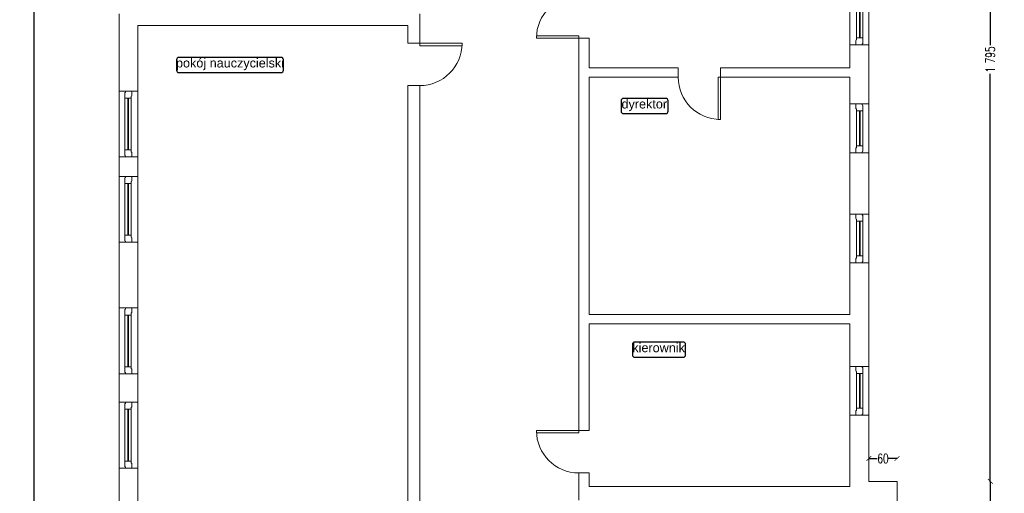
# Model space of a CAD drawing. Header units: centimetres. Extents: x -28146 to 19487, y -25160 to -2224.
# Tile 12 of 29: x -6724 to -4632, y -18451 to -17443. Entities that reach past the tile are written whole.
import ezdxf
from ezdxf.enums import TextEntityAlignment as Align

# ---------------------------------------------------------------- set-up
doc = ezdxf.new("R2010")
doc.units = ezdxf.units.CM
doc.header["$LTSCALE"] = 10
doc.linetypes.add('CONTINU', pattern=[0, 0])
for name, color, linetype, lineweight, true_color in [('IS_Okno_Drzwi', 7, 'Continuous', 9, 0x000000), ('IS_Room (Automatic)', 7, 'Continuous', 25, 0x000000), ('IS_Ściana1', 7, 'Continuous', 9, 0x000000)]:
    doc.layers.add(name, color=color, linetype=linetype, lineweight=lineweight, true_color=true_color)
doc.layers.add('Urzadzenia', color=7, linetype='CONTINU', lineweight=5)
doc.styles.add('Arial_____', font='arial.ttf')
doc.styles.add('styl1', font='simplex.shx', dxfattribs={"width": 0.7})
doc.dimstyles.new('100', dxfattribs={"dimtxt": 20, "dimasz": 10, "dimexe": 1.25, "dimexo": 0, "dimtad": 0, "dimdec": 1, "dimdsep": 46, "dimlunit": 6, "dimtxsty": 'styl1', "dimblk1": 'ARCHTICK', "dimblk2": 'ARCHTICK', "dimsah": 1, "dimcen": 5, "dimse1": 1, "dimse2": 1, "dimclrt": 256, "dimadec": 0, "dimazin": 0, "dimtfac": 1, "dimtdec": 1, "dimtmove": 0, "dimatfit": 3, "dimldrblk": 'ARCHTICK', "dimfxl": 1.25, "dimtolj": 1, "dimtzin": 0, "dimarcsym": 0})

# ---------------------------------------------------------------- blocks, each defined once
blk = doc.blocks.new('4_CoTo_OknoWScianie_1040_1750_400_150_0_15_0_0_ExportItem_1_50_0_False__87f71fa3-f148-4722-b574-2038bd8a55f3_ExportItem')
at = {"layer": 'IS_Okno_Drzwi', "lineweight": -2}
blk.add_lwpolyline([(-0.52, -0.075), (-0.425, -0.075), (-0.415, -0.065), (-0.415, -0.06), (-0.37, -0.06), (-0.37, 0.075), (-0.4875, 0.075), (-0.4975, 0.065), (-0.4975, 0.06), (-0.52, 0.06)], close=True, dxfattribs=at)
at = {"layer": 'IS_Okno_Drzwi', "lineweight": -2, "extrusion": (0, 0, -1)}
for points in [[(0.37, 0.075), (-0.37, 0.075), (-0.37, -0.06), (0.37, -0.06)], [(-0.52, -0.075), (-0.425, -0.075), (-0.415, -0.065), (-0.415, -0.06), (-0.37, -0.06), (-0.37, 0.075), (-0.4875, 0.075), (-0.4975, 0.065), (-0.4975, 0.06), (-0.52, 0.06)]]:
    blk.add_lwpolyline(points, close=True, dxfattribs=at)
at = {"layer": 'IS_Okno_Drzwi', "lineweight": -2, "extrusion": (0, 0, -1), "elevation": -0.001}
blk.add_lwpolyline([(0.37, 0.015), (-0.37, 0.015), (-0.37, 0), (0.37, 0)], close=True, dxfattribs=at)
blk = doc.blocks.new('4_CoTo_OknoWScianie_1400_2000_400_150_0_15_0_0_ExportItem_1_50_0_False__87f71fa3-f148-4722-b574-2038bd8a55f3_ExportItem')
at = {"layer": 'IS_Okno_Drzwi', "lineweight": -2}
blk.add_lwpolyline([(-0.7, -0.075), (-0.605, -0.075), (-0.595, -0.065), (-0.595, -0.06), (-0.55, -0.06), (-0.55, 0.075), (-0.6675, 0.075), (-0.6775, 0.065), (-0.6775, 0.06), (-0.7, 0.06)], close=True, dxfattribs=at)
at = {"layer": 'IS_Okno_Drzwi', "lineweight": -2, "extrusion": (0, 0, -1)}
for points in [[(0.55, 0.075), (-0.55, 0.075), (-0.55, -0.06), (0.55, -0.06)], [(-0.7, -0.075), (-0.605, -0.075), (-0.595, -0.065), (-0.595, -0.06), (-0.55, -0.06), (-0.55, 0.075), (-0.6675, 0.075), (-0.6775, 0.065), (-0.6775, 0.06), (-0.7, 0.06)]]:
    blk.add_lwpolyline(points, close=True, dxfattribs=at)
at = {"layer": 'IS_Okno_Drzwi', "lineweight": -2, "extrusion": (0, 0, -1), "elevation": -0.001}
blk.add_lwpolyline([(0.55, 0.015), (-0.55, 0.015), (-0.55, 0), (0.55, 0)], close=True, dxfattribs=at)
blk = doc.blocks.new('4_CoTo_DrzwiWScianie_900_2000_220_100_0_50_0_0_ExportItem_1_50_0_False__87f71fa3-f148-4722-b574-2038bd8a55f3_ExportItem')
at = {"layer": 'IS_Okno_Drzwi', "lineweight": -2, "extrusion": (0, 0, -1)}
blk.add_lwpolyline([(-0.45, 1.01), (-0.45, 0.11), (-0.4, 0.11), (-0.4, 1.01)], close=True, dxfattribs=at)
at = {"layer": 'IS_Okno_Drzwi', "lineweight": -2}
blk.add_arc((0.45, 0.11), 0.9, 90, 180, dxfattribs=at)
blk = doc.blocks.new('4_CoTo_DrzwiWScianie_900_2000_200_100_0_50_0_0_ExportItem_1_50_0_False__87f71fa3-f148-4722-b574-2038bd8a55f3_ExportItem')
at = {"layer": 'IS_Okno_Drzwi', "lineweight": -2, "extrusion": (0, 0, -1)}
blk.add_lwpolyline([(-0.45, 1), (-0.45, 0.1), (-0.4, 0.1), (-0.4, 1)], close=True, dxfattribs=at)
at = {"layer": 'IS_Okno_Drzwi', "lineweight": -2}
blk.add_arc((0.45, 0.1), 0.9, 90, 180, dxfattribs=at)
blk = doc.blocks.new('4_CoTo_DrzwiWScianie_900_2000_250_100_0_50_0_0_ExportItem_1_50_0_False__87f71fa3-f148-4722-b574-2038bd8a55f3_ExportItem')
at = {"layer": 'IS_Okno_Drzwi', "lineweight": -2, "extrusion": (0, 0, -1)}
blk.add_lwpolyline([(-0.45, 1.025), (-0.45, 0.125), (-0.4, 0.125), (-0.4, 1.025)], close=True, dxfattribs=at)
at = {"layer": 'IS_Okno_Drzwi', "lineweight": -2}
blk.add_arc((0.45, 0.125), 0.9, 90, 180, dxfattribs=at)
blk = doc.blocks.new('_ARCHTICK')
at = {"color": 0, "linetype": 'ByBlock', "const_width": 0.15}
blk.add_lwpolyline([(-0.5, -0.5), (0.5, 0.5)], dxfattribs=at)
blk = doc.blocks.new('*D501')
at = {"layer": 'Defpoints', "color": 0}
for p in [(-4990.4, -16630.5), (-4990.4, -18425.5), (-4662.2, -18425.5)]:
    blk.add_point(p, dxfattribs=at)
at = {"layer": 'Urzadzenia', "color": 0, "lineweight": -2}
for p, q in [((-4662.2, -16630.5), (-4662.2, -17497.7)), ((-4662.2, -18425.5), (-4662.2, -17558.3))]:
    blk.add_line(p, q, dxfattribs=at)
at = {"layer": 'Urzadzenia', "color": 0, "lineweight": -2, "xscale": 10, "yscale": 10, "zscale": 10}
for p, rotation in [((-4662.2, -16630.5), 90), ((-4662.2, -18425.5), 270)]:
    blk.add_blockref('_ARCHTICK', p, dxfattribs=dict(at, rotation=rotation))
at = {"layer": 'Urzadzenia', "insert": (-4662.2, -17528), "char_height": 20, "attachment_point": 5, "rotation": 90, "style": 'styl1'}
blk.add_mtext('\\A1;1\xa0795', dxfattribs=at)
blk = doc.blocks.new('*D502')
at = {"layer": 'Defpoints', "color": 0}
for p in [(-4930.4, -18425.5), (-4930.4, -19902.5), (-4662.2, -19902.5)]:
    blk.add_point(p, dxfattribs=at)
at = {"layer": 'Urzadzenia', "color": 0, "lineweight": -2}
for p, q in [((-4662.2, -18425.5), (-4662.2, -19133.7)), ((-4662.2, -19902.5), (-4662.2, -19194.3))]:
    blk.add_line(p, q, dxfattribs=at)
at = {"layer": 'Urzadzenia', "color": 0, "lineweight": -2, "xscale": 10, "yscale": 10, "zscale": 10}
for p, rotation in [((-4662.2, -18425.5), 90), ((-4662.2, -19902.5), 270)]:
    blk.add_blockref('_ARCHTICK', p, dxfattribs=dict(at, rotation=rotation))
at = {"layer": 'Urzadzenia', "insert": (-4662.2, -19164), "char_height": 20, "attachment_point": 5, "rotation": 90, "style": 'styl1'}
blk.add_mtext('\\A1;1\xa0477', dxfattribs=at)
blk = doc.blocks.new('*D503')
at = {"layer": 'Defpoints', "color": 0}
for p in [(-4860.3, -18376.8), (-4920.3, -18425.5), (-4860.3, -18425.5)]:
    blk.add_point(p, dxfattribs=at)
at = {"layer": 'Urzadzenia', "color": 0, "lineweight": -2}
for p, q in [((-4920.3, -18376.8), (-4902.2, -18376.8)), ((-4860.3, -18376.8), (-4878.3, -18376.8))]:
    blk.add_line(p, q, dxfattribs=at)
at = {"layer": 'Urzadzenia', "color": 0, "lineweight": -2, "xscale": 10, "yscale": 10, "zscale": 10, "rotation": 180}
blk.add_blockref('_ARCHTICK', (-4920.3, -18376.8), dxfattribs=at)
at = {"layer": 'Urzadzenia', "color": 0, "lineweight": -2, "xscale": 10, "yscale": 10, "zscale": 10}
blk.add_blockref('_ARCHTICK', (-4860.3, -18376.8), dxfattribs=at)
at = {"layer": 'Urzadzenia', "insert": (-4890.3, -18376.8), "char_height": 20, "attachment_point": 5, "style": 'styl1'}
blk.add_mtext('\\A1;60', dxfattribs=at)
blk = doc.blocks.new('*D516')
at = {"layer": 'Defpoints', "color": 0}
for p in [(-6694.5, -16630.5), (-6513.3, -16630.5), (-6513.3, -21595.5)]:
    blk.add_point(p, dxfattribs=at)
at = {"layer": 'Urzadzenia', "color": 0, "lineweight": -2}
for p, q in [((-6694.5, -16630.5), (-6694.5, -19081.3)), ((-6694.5, -21595.5), (-6694.5, -19144.6))]:
    blk.add_line(p, q, dxfattribs=at)
at = {"layer": 'Urzadzenia', "color": 0, "lineweight": -2, "xscale": 10, "yscale": 10, "zscale": 10}
for p, rotation in [((-6694.5, -16630.5), 90), ((-6694.5, -21595.5), 270)]:
    blk.add_blockref('_ARCHTICK', p, dxfattribs=dict(at, rotation=rotation))
at = {"layer": 'Urzadzenia', "insert": (-6694.5, -19113), "char_height": 20, "attachment_point": 5, "rotation": 90, "style": 'styl1'}
blk.add_mtext('\\A1;4\xa0965', dxfattribs=at)

msp = doc.modelspace()

# ---------------------------------------------------------------- linework, layer by layer
at = {"layer": 'IS_Room (Automatic)'}
for points, elevation in [([(-6386.08, -17555.72), (-6169.02, -17555.72, 0.4142136), (-6164.02, -17550.72), (-6164.02, -17528.43, 0.4142136), (-6169.02, -17523.43), (-6386.08, -17523.43, 0.4142136), (-6391.08, -17528.43), (-6391.08, -17550.72, 0.4142136)], 20669.9), ([(-5441.51, -17642.93), (-5351.85, -17642.93, 0.4142136), (-5346.85, -17637.93), (-5346.85, -17615.66, 0.4142136), (-5351.85, -17610.66), (-5441.51, -17610.66, 0.4142136), (-5446.51, -17615.66), (-5446.51, -17637.93, 0.4142136)], 20668.6), ([(-5417.47, -18161.51), (-5314.49, -18161.51, 0.4142136), (-5309.49, -18156.51), (-5309.49, -18134.24, 0.4142136), (-5314.49, -18129.24), (-5417.47, -18129.24, 0.4142136), (-5422.47, -18134.24), (-5422.47, -18156.51, 0.4142136)], 20668.5)]:
    msp.add_lwpolyline(points, format="xyb", close=True, dxfattribs=dict(at, elevation=elevation))
at = {"layer": 'IS_Ściana1'}
for p, q in [((-5514.39, -17482.44, 3205.3), (-5536.39, -17482.44, 3205.3)), ((-5874.51, -17493.6, 3205.3), (-5899.51, -17493.6, 3205.3)), ((-4920.29, -17496.92, 3205.3), (-4960.29, -17496.92, 3205.3)), ((-5325.32, -17565.46, 3205.3), (-5325.32, -17545.46, 3205.3)), ((-5235.32, -17565.46, 3205.3), (-5235.32, -17545.46, 3205.3)), ((-5874.51, -17583.6, 3205.3), (-5899.51, -17583.6, 3205.3)), ((-6513.29, -17595.35, 3205.3), (-6473.29, -17595.35, 3205.3)), ((-4920.29, -17622.48, 3205.3), (-4960.29, -17622.48, 3205.3)), ((-6513.29, -17735.35, 3205.3), (-6473.29, -17735.35, 3205.3)), ((-4920.29, -17726.48, 3205.3), (-4960.29, -17726.48, 3205.3)), ((-6513.29, -17776.81, 3205.3), (-6473.29, -17776.81, 3205.3)), ((-4920.29, -17856.88, 3205.3), (-4960.29, -17856.88, 3205.3)), ((-6513.29, -17916.81, 3205.3), (-6473.29, -17916.81, 3205.3)), ((-4920.29, -17960.88, 3205.3), (-4960.29, -17960.88, 3205.3)), ((-6513.29, -18056.62, 3205.3), (-6473.29, -18056.62, 3205.3)), ((-6513.29, -18196.62, 3205.3), (-6473.29, -18196.62, 3205.3)), ((-4920.29, -18180.95, 3205.3), (-4960.29, -18180.95, 3205.3)), ((-6513.29, -18257.24, 3205.3), (-6473.29, -18257.24, 3205.3)), ((-4920.29, -18284.95, 3205.3), (-4960.29, -18284.95, 3205.3)), ((-5514.39, -18317.51, 3205.3), (-5536.39, -18317.51, 3205.3)), ((-6513.29, -18397.24, 3205.3), (-6473.29, -18397.24, 3205.3)), ((-5514.39, -18407.51, 3205.3), (-5536.39, -18407.51, 3205.3))]:
    msp.add_line(p, q, dxfattribs=at)
at = {"layer": 'IS_Ściana1', "extrusion": (1, 0, 0)}
for points, elevation in [([(-17496.92, 3205.3), (-17392.92, 3205.3)], -4960.29), ([(-17496.92, 3205.3), (-17392.92, 3205.3)], -4920.29), ([(-17430.77, 3205.3), (-17455.77, 3205.3)], -6513.29), ([(-17455.77, 3205.3), (-17430.77, 3205.3)], -5874.51), ([(-17455.77, 3205.3), (-17595.35, 3205.3)], -6513.29), ([(-17455.77, 3205.3), (-17595.35, 3205.3)], -6473.29), ([(-17493.6, 3205.3), (-17455.77, 3205.3)], -5899.51), ([(-17493.6, 3205.3), (-17455.77, 3205.3)], -5874.51), ([(-17545.46, 3205.3), (-17482.44, 3205.3)], -5536.39), ([(-17545.46, 3205.3), (-17482.44, 3205.3)], -5514.39), ([(-17545.46, 3205.3), (-17496.92, 3205.3)], -4960.29), ([(-17545.46, 3205.3), (-17496.92, 3205.3)], -4920.29), ([(-17565.46, 3205.3), (-17545.46, 3205.3)], -5536.39), ([(-17565.46, 3205.3), (-17545.46, 3205.3)], -4920.29), ([(-18070.46, 3205.3), (-17565.46, 3205.3)], -5536.39), ([(-18070.46, 3205.3), (-17565.46, 3205.3)], -5514.39), ([(-17622.48, 3205.3), (-17565.46, 3205.3)], -4960.29), ([(-17622.48, 3205.3), (-17565.46, 3205.3)], -4920.29), ([(-18498.35, 3205.3), (-17583.6, 3205.3)], -5899.51), ([(-18498.35, 3205.3), (-17583.6, 3205.3)], -5874.51), ([(-17595.35, 3205.3), (-17735.35, 3205.3)], -6513.29), ([(-17595.35, 3205.3), (-17735.35, 3205.3)], -6473.29), ([(-17726.48, 3205.3), (-17622.48, 3205.3)], -4960.29), ([(-17726.48, 3205.3), (-17622.48, 3205.3)], -4920.29), ([(-17735.35, 3205.3), (-17776.81, 3205.3)], -6513.29), ([(-17735.35, 3205.3), (-17776.81, 3205.3)], -6473.29), ([(-17856.88, 3205.3), (-17726.48, 3205.3)], -4960.29), ([(-17856.88, 3205.3), (-17726.48, 3205.3)], -4920.29), ([(-17776.81, 3205.3), (-17916.81, 3205.3)], -6513.29), ([(-17776.81, 3205.3), (-17916.81, 3205.3)], -6473.29), ([(-17960.88, 3205.3), (-17856.88, 3205.3)], -4960.29), ([(-17960.88, 3205.3), (-17856.88, 3205.3)], -4920.29), ([(-17916.81, 3205.3), (-18056.62, 3205.3)], -6513.29), ([(-17916.81, 3205.3), (-18056.62, 3205.3)], -6473.29), ([(-18070.46, 3205.3), (-17960.88, 3205.3)], -4960.29), ([(-18070.46, 3205.3), (-17960.88, 3205.3)], -4920.29), ([(-18056.62, 3205.3), (-18196.62, 3205.3)], -6513.29), ([(-18056.62, 3205.3), (-18196.62, 3205.3)], -6473.29), ([(-18090.46, 3205.3), (-18070.46, 3205.3)], -5536.39), ([(-18090.46, 3205.3), (-18070.46, 3205.3)], -4920.29), ([(-18317.51, 3205.3), (-18090.46, 3205.3)], -5536.39), ([(-18317.51, 3205.3), (-18090.46, 3205.3)], -5514.39), ([(-18180.95, 3205.3), (-18090.46, 3205.3)], -4960.29), ([(-18180.95, 3205.3), (-18090.46, 3205.3)], -4920.29), ([(-18196.62, 3205.3), (-18257.24, 3205.3)], -6513.29), ([(-18196.62, 3205.3), (-18257.24, 3205.3)], -6473.29), ([(-18284.95, 3205.3), (-18180.95, 3205.3)], -4960.29), ([(-18284.95, 3205.3), (-18180.95, 3205.3)], -4920.29), ([(-18257.24, 3205.3), (-18397.24, 3205.3)], -6513.29), ([(-18257.24, 3205.3), (-18397.24, 3205.3)], -6473.29), ([(-18436.46, 3205.3), (-18284.95, 3205.3)], -4960.29), ([(-18425.46, 3205.3), (-18284.95, 3205.3)], -4920.29), ([(-18397.24, 3205.3), (-18498.35, 3205.3)], -6513.29), ([(-18397.24, 3205.3), (-18498.35, 3205.3)], -6473.29), ([(-18436.46, 3205.3), (-18407.51, 3205.3)], -5536.39), ([(-18436.46, 3205.3), (-18407.51, 3205.3)], -5514.39), ([(-18506.17, 3205.3), (-18425.46, 3205.3)], -4860.29), ([(-18465.46, 3205.3), (-18436.46, 3205.3)], -5536.39)]:
    msp.add_lwpolyline(points, dxfattribs=dict(at, elevation=elevation))
at = {"layer": 'IS_Ściana1', "extrusion": (0, 1, 0)}
for points, elevation in [([(6473.29, 3205.3), (5899.51, 3205.3)], -17455.77), ([(5514.39, 3205.3), (5325.32, 3205.3)], -17545.46), ([(5235.32, 3205.3), (4960.29, 3205.3)], -17545.46), ([(5514.39, 3205.3), (5325.32, 3205.3)], -17565.46), ([(5235.32, 3205.3), (4960.29, 3205.3)], -17565.46), ([(5514.39, 3205.3), (4960.29, 3205.3)], -18070.46), ([(5514.39, 3205.3), (4960.29, 3205.3)], -18090.46), ([(4900.29, 3205.3), (4920.29, 3205.3)], -18425.46), ([(4860.29, 3205.3), (4900.29, 3205.3)], -18425.46), ([(5514.39, 3205.3), (5491.29, 3205.3)], -18436.46), ([(5491.29, 3205.3), (5471.29, 3205.3)], -18436.46), ([(5471.29, 3205.3), (4960.29, 3205.3)], -18436.46)]:
    msp.add_lwpolyline(points, dxfattribs=dict(at, elevation=elevation))

# ---------------------------------------------------------------- block references
at = {"layer": 'IS_Okno_Drzwi', "yscale": 100, "zscale": 100}
for name, p, xscale, rotation in [('4_CoTo_DrzwiWScianie_900_2000_220_100_0_50_0_0_ExportItem_1_50_0_False__87f71fa3-f148-4722-b574-2038bd8a55f3_ExportItem', (-5525.39, -17437.44, 9859.8), -100, 89.99999999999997), ('4_CoTo_OknoWScianie_1040_1750_400_150_0_15_0_0_ExportItem_1_50_0_False__87f71fa3-f148-4722-b574-2038bd8a55f3_ExportItem', (-4940.29, -17444.92, 9847.8), -100, 270), ('4_CoTo_DrzwiWScianie_900_2000_250_100_0_50_0_0_ExportItem_1_50_0_False__87f71fa3-f148-4722-b574-2038bd8a55f3_ExportItem', (-5887.01, -17538.6, 9860.1), -100, 270), ('4_CoTo_DrzwiWScianie_900_2000_200_100_0_50_0_0_ExportItem_1_50_0_False__87f71fa3-f148-4722-b574-2038bd8a55f3_ExportItem', (-5280.32, -17555.46, 9860), -100, 180), ('4_CoTo_OknoWScianie_1400_2000_400_150_0_15_0_0_ExportItem_1_50_0_False__87f71fa3-f148-4722-b574-2038bd8a55f3_ExportItem', (-6493.29, -17665.35, 9849.5), -100, 89.99999999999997), ('4_CoTo_OknoWScianie_1040_1750_400_150_0_15_0_0_ExportItem_1_50_0_False__87f71fa3-f148-4722-b574-2038bd8a55f3_ExportItem', (-4940.29, -17674.48, 9847.7), -100, 270), ('4_CoTo_OknoWScianie_1400_2000_400_150_0_15_0_0_ExportItem_1_50_0_False__87f71fa3-f148-4722-b574-2038bd8a55f3_ExportItem', (-6493.29, -17846.81, 9849.4), -100, 89.99999999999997), ('4_CoTo_OknoWScianie_1040_1750_400_150_0_15_0_0_ExportItem_1_50_0_False__87f71fa3-f148-4722-b574-2038bd8a55f3_ExportItem', (-4940.29, -17908.88, 9847.6), -100, 270), ('4_CoTo_OknoWScianie_1400_2000_400_150_0_15_0_0_ExportItem_1_50_0_False__87f71fa3-f148-4722-b574-2038bd8a55f3_ExportItem', (-6493.29, -18126.62, 9849.3), -100, 89.99999999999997), ('4_CoTo_OknoWScianie_1040_1750_400_150_0_15_0_0_ExportItem_1_50_0_False__87f71fa3-f148-4722-b574-2038bd8a55f3_ExportItem', (-4940.29, -18232.95, 9847.5), -100, 270), ('4_CoTo_OknoWScianie_1400_2000_400_150_0_15_0_0_ExportItem_1_50_0_False__87f71fa3-f148-4722-b574-2038bd8a55f3_ExportItem', (-6493.29, -18327.24, 9849.2), -100, 89.99999999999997), ('4_CoTo_DrzwiWScianie_900_2000_220_100_0_50_0_0_ExportItem_1_50_0_False__87f71fa3-f148-4722-b574-2038bd8a55f3_ExportItem', (-5525.39, -18362.51, 9860.2), 100, 90)]:
    msp.add_blockref(name, p, dxfattribs=dict(at, xscale=xscale, rotation=rotation))

# ---------------------------------------------------------------- texts
at = {"layer": 'IS_Room (Automatic)', "style": 'Arial_____'}
for s, p in [('pokój nauczycielski', (-6277.52, -17550.72, 20669.9)), ('dyrektor', (-5397.31, -17637.93, 20668.6)), ('kierownik', (-5366.8, -18156.51, 20668.5))]:
    msp.add_text(s, height=19.2, dxfattribs=at).set_placement(p, align=Align.BOTTOM_CENTER)

# ---------------------------------------------------------------- dimensions: what is measured, and where the dimension line sits
at = {"layer": 'Urzadzenia'}
for base, p1, p2, picture, middle in [((-6694.49, -16630.46), (-6513.29, -21595.46), (-6513.29, -16630.46, 3205.3), '*D516', (-6694.49, -19112.96)), ((-4662.2, -18425.46), (-4990.38, -16630.46), (-4990.38, -18425.46, 3205.3), '*D501', (-4662.2, -17527.96)), ((-4662.2, -19902.46), (-4930.38, -18425.46, 3205.3), (-4930.38, -19902.46, 3205.3), '*D502', (-4662.2, -19163.96))]:
    dim = msp.add_linear_dim(base=base, p1=p1, p2=p2, angle=90, dimstyle='100', dxfattribs=at)
    dim.commit()
    dim.dimension.update_dxf_attribs({"geometry": picture, "text_midpoint": middle})
dim = msp.add_linear_dim(base=(-4860.29, -18376.78), p1=(-4920.29, -18425.46), p2=(-4860.29, -18425.46), dimstyle='100', dxfattribs=at)
dim.commit()
dim.dimension.update_dxf_attribs({"geometry": '*D503', "text_midpoint": (-4890.29, -18376.78)})

doc.saveas('drawing.dxf')
